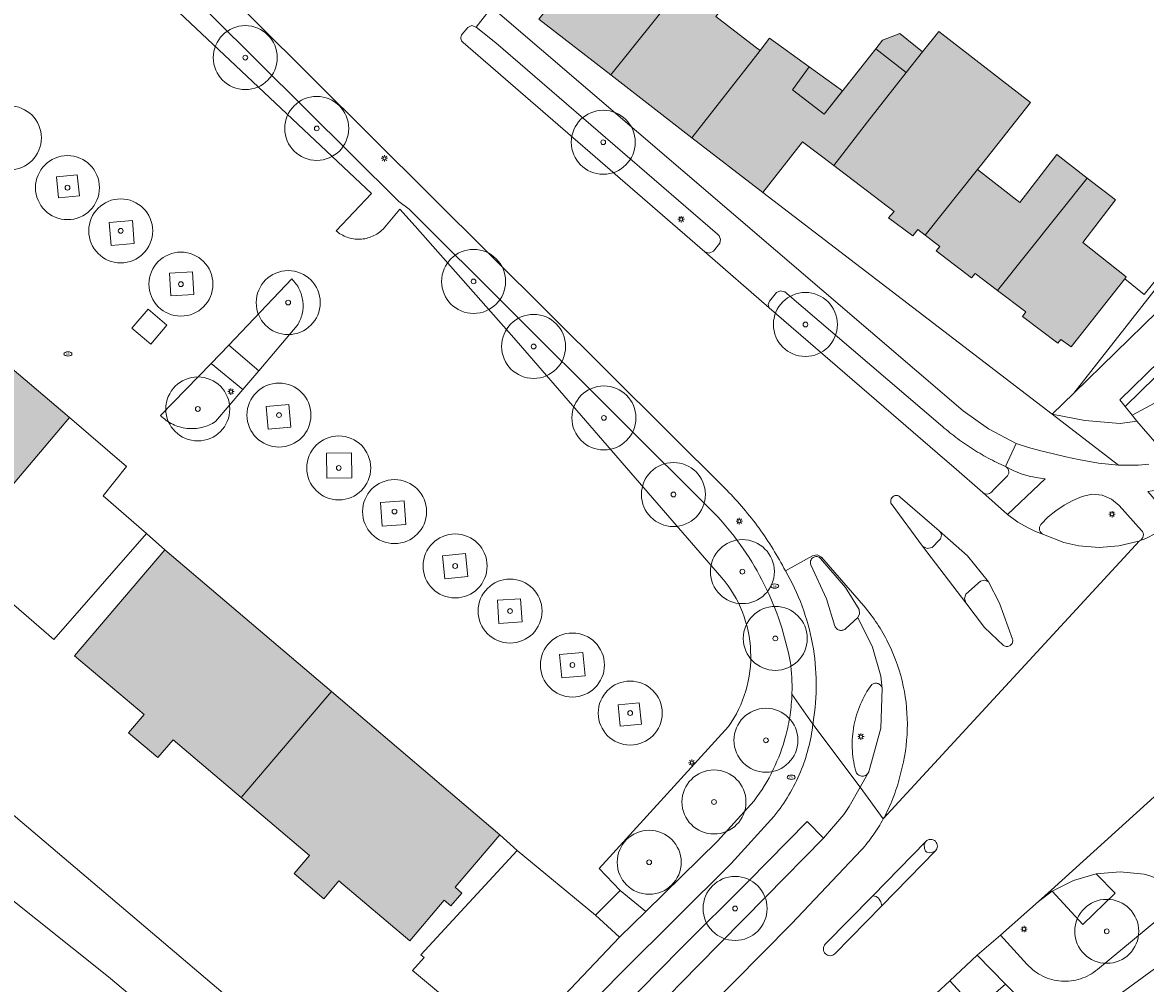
# Model space of a CAD drawing. Header units: metres. Extents: x 187482 to 189800, y 333582 to 335019.
# Tile 165 of 256: x 188946 to 189033, y 333950 to 334025. Entities that reach past the tile are written whole.
import ezdxf
from ezdxf.enums import TextEntityAlignment as Align

# ---------------------------------------------------------------- set-up
doc = ezdxf.new("R2010")
doc.units = ezdxf.units.M
doc.layers.get('0').update_dxf_attribs({"color": 252, "lineweight": 18})
for name, color, linetype, lineweight in [('B-WE-GR-BEPLANTING_CULTUUR_BODEMBEDEKKER-GV', 252, 'Continuous', 18), ('B-WE-GR-BEPLANTING_CULTUUR_HEESTERS-GV', 252, 'Continuous', 18), ('B-WE-GR-BEPLANTING_CULTUUR_VASTE PLANTENVAK-GV', 252, 'Continuous', 18), ('B-WE-GR-BOOM-S', 252, 'Continuous', 18), ('B-WE-GR-GROENVOORZIENING-GV', 252, 'Continuous', 18), ('B-WE-GR-HAAG-G', 252, 'GR-HAAG1-SO', 18), ('B-WE-IE-MEUBILAIR-S', 252, 'Continuous', 18), ('B-WE-IE-TERREINAFSCHEIDING_KUNSTMATIG_MUUR-G', 252, 'IE-TERREINAFSCHEIDING_KUNSTMATIG-SO', 18), ('B-WE-OG-BEBOUWING-GV', 252, 'Continuous', 18), ('B-WE-OG-BEBOUWING_LUIFEL-GV', 252, 'Continuous', 18), ('B-WE-OG-TERREIN_BEGROEID-GV', 252, 'Continuous', 18), ('B-WE-OG-TERREIN_ERF-GV', 252, 'Continuous', 18), ('B-WE-VH-GESLOTENVERHARDING-GV', 252, 'Continuous', 18), ('B-WE-VH-GESLOTENVERHARDING_ASFALT-GV', 252, 'Continuous', 18), ('B-WE-VH-ONVERHARD_ZAND-GV', 252, 'Continuous', 18), ('B-WE-VH-OPENVERHARDING-GV', 252, 'Continuous', 18), ('B-WE-VH-OPENVERHARDING_BETONSTRAATSTEEN-GV', 252, 'Continuous', 18), ('B-WE-VH-OPENVERHARDING_SIERBESTRATING-GV', 252, 'Continuous', 18), ('B-WE-VH-OPENVERHARDING_STRAATBAKSTEEN-GV', 252, 'Continuous', 18), ('B-WE-VH-OPENVERHARDING_TEGEL-GV', 252, 'Continuous', 18)]:
    doc.layers.add(name, color=color, linetype=linetype, lineweight=lineweight)
doc.layers.add('B-WE-OG-BEBOUWING-V', color=7, linetype='Continuous', lineweight=18, true_color=0xf0f0f0)
doc.styles.add('NLCS-ISO', font='NLCS-ISO.ttf')
doc.linetypes.add('GR-HAAG1-SO', pattern='A,6,[176,NLCS.SHX,S=0.125,R=0,X=0,Y=0],-2', length=8)
doc.linetypes.add('IE-TERREINAFSCHEIDING_KUNSTMATIG-SO', pattern='A,4,[82,NLCS.SHX,S=0.75,R=90,X=0,Y=0],4,-2', length=10)

# ---------------------------------------------------------------- blocks, each defined once
blk = doc.blocks.new('SIE-MEUBILAIR_PAAL_LICHTMAST-SO')
for points in [[(-0.62, 0), (-1, 0)], [(-0.71, 0.71), (-0.44, 0.44)], [(0, 1), (0, 0.62)], [(0.44, 0.44), (0.71, 0.71)], [(1, 0), (0.62, 0)], [(-0.71, -0.71), (-0.44, -0.44)], [(0, -0.62), (0, -1)], [(0.44, -0.44), (0.71, -0.71)]]:
    blk.add_lwpolyline(points)
blk.add_circle((0, 0), 0.5)
blk = doc.blocks.new('SIE-MEUBILAIR_PUT_BRANDKRAAN-SO')
blk.add_ellipse((0, 0), major_axis=(1.25, 0), ratio=0.54)
at = {"style": 'NLCS-ISO'}
blk.add_text('bk', height=0.75, dxfattribs=at).set_placement((0.03, 0), align=Align.MIDDLE_CENTER)
blk = doc.blocks.new('SGR-BOOM_GBKN-SO')
at = {"color": 0, "linetype": 'ByBlock', "lineweight": 18}
for radius in [2, 0.15]:
    blk.add_circle((0, 0), radius, dxfattribs=at)

msp = doc.modelspace()

# ---------------------------------------------------------------- hatches: boundary and pattern name
at = {"layer": 'B-WE-OG-BEBOUWING-V'}
h = msp.add_hatch(color=256, dxfattribs=at)
h.dxf.hatch_style = 1
h.paths.add_polyline_path([(188996.14, 334037.869), (188986.043, 334025.086), (188991.672, 334020.733), (188996.963, 334027.365), (188994.226, 334029.476), (189000.573, 334037.711), (188997.741, 334039.896)], flags=17)
h = msp.add_hatch(color=256, dxfattribs=at)
h.dxf.hatch_style = 1
h.paths.add_polyline_path([(188998.008, 334015.832), (189002.803, 334021.95), (189003.329, 334022.637), (189002.948, 334022.931), (188999.866, 334025.308), (189002.493, 334028.577), (189004.159, 334030.651), (189004.554, 334030.346), (189007.328, 334033.949), (189004.01, 334036.51), (188996.963, 334027.365), (188991.672, 334020.733)], flags=17)
h.paths.add_polyline_path([(189007.167, 334021.366), (189005.875, 334019.582), (189008.348, 334017.676), (189009.769, 334019.483)], flags=16)
h = msp.add_hatch(color=256, dxfattribs=at)
h.dxf.hatch_style = 1
h.paths.add_polyline_path([(189014.74, 334020.916), (189016.024, 334022.55), (189014.241, 334023.977), (189012.899, 334023.463), (189012.364, 334022.784)], flags=16)
h.paths.add_polyline_path([(188998.008, 334015.832), (189003.537, 334011.557), (189006.653, 334015.52), (189009.104, 334013.656), (189011.713, 334017.076), (189014.74, 334020.916), (189012.364, 334022.784), (189008.348, 334017.676), (189005.875, 334019.582), (189007.167, 334021.366), (189004.072, 334023.606), (189003.329, 334022.637), (189002.803, 334021.95)], flags=17)
h.paths.add_polyline_path([(189007.167, 334021.366), (189005.875, 334019.582), (189008.348, 334017.676), (189009.769, 334019.483)], flags=16)
h = msp.add_hatch(color=256, dxfattribs=at)
h.dxf.hatch_style = 1
h.paths.add_polyline_path([(189009.104, 334013.656), (189013.815, 334010.074), (189013.353, 334009.562), (189015.26, 334008.158), (189015.656, 334008.656), (189016.232, 334008.214), (189020.305, 334013.338), (189020.643, 334013.776), (189024.463, 334018.586), (189017.282, 334024.142), (189016.024, 334022.55), (189014.74, 334020.916), (189011.713, 334017.076)], flags=17)
h.paths.add_polyline_path([(189014.74, 334020.916), (189016.024, 334022.55), (189014.241, 334023.977), (189012.899, 334023.463), (189012.364, 334022.784)], flags=16)
h.paths.add_polyline_path([(189007.167, 334021.366), (189005.875, 334019.582), (189008.348, 334017.676), (189009.769, 334019.483)], flags=16)
h = msp.add_hatch(color=256, dxfattribs=at)
h.dxf.hatch_style = 1
h.paths.add_polyline_path([(189021.887, 334003.902), (189028.886, 334012.684), (189026.502, 334014.527), (189023.611, 334010.78), (189020.305, 334013.338), (189016.232, 334008.214), (189017.378, 334007.334), (189017.091, 334006.984), (189019.857, 334004.878), (189020.144, 334005.225)], flags=17)
h = msp.add_hatch(color=256, dxfattribs=at)
h.dxf.hatch_style = 1
h.paths.add_polyline_path([(189028.886, 334012.684), (189021.887, 334003.902), (189024.087, 334002.23), (189023.82, 334001.865), (189026.58, 333999.77), (189026.834, 334000.077), (189027.642, 333999.486), (189031.811, 334004.8), (189031.935, 334004.957), (189028.533, 334007.637), (189031.098, 334010.972)], flags=17)
h = msp.add_hatch(color=256, dxfattribs=at)
h.dxf.hatch_style = 1
h.paths.add_polyline_path([(188929.118, 333996.832), (188934.412, 333992.366), (188933.195, 333990.939), (188935.499, 333988.998), (188936.649, 333990.344), (188942.281, 333985.597), (188949.392, 333993.978), (188936.195, 334005.174)], flags=17)
h = msp.add_hatch(color=256, dxfattribs=at)
h.dxf.hatch_style = 1
h.paths.add_polyline_path([(188956.831, 333983.633), (188949.785, 333975.351), (188955.212, 333970.758), (188954.002, 333969.338), (188956.296, 333967.396), (188957.476, 333968.781), (188962.804, 333964.268), (188969.853, 333972.553)], flags=17)
h = msp.add_hatch(color=256, dxfattribs=at)
h.dxf.hatch_style = 1
h.paths.add_polyline_path([(188969.853, 333972.553), (188962.804, 333964.268), (188968.132, 333959.755), (188966.926, 333958.331), (188969.246, 333956.362), (188970.434, 333957.764), (188975.96, 333953.087), (188978.65, 333956.265), (188979.183, 333955.811), (188980.037, 333956.816), (188979.506, 333957.271), (188982.995, 333961.371)], flags=17)

# ---------------------------------------------------------------- linework, layer by layer
at = {"layer": 'B-WE-GR-BEPLANTING_CULTUUR_BODEMBEDEKKER-GV', "flags": 128}
for points in [[(189000, 333986.238), (188975.921, 334010.247), (188975.113, 334010.848), (188953.149, 334032.696), (188949.272, 334036.13), (188948.216, 334034.802), (188972.986, 334011.464), (188970.214, 334008.561)], [(188973.881, 334008.695), (188975.183, 334010.254), (188976.389, 334008.929), (188984.282, 334000), (189000.349, 333981.438)], [(189010.041, 333977.494), (189010.961, 333978.343), (189011.106, 333978.634), (189011.079, 333978.958), (189009.993, 333980.676), (189008.063, 333982.951)], [(189007.305, 333982.452), (189008.517, 333979.809), (189009.176, 333977.671)], [(189011.749, 333966.156), (189011.828, 333966.292), (189012.758, 333969.694), (189012.876, 333972.791)], [(189000.859, 333969.819), (188990.762, 333958.725), (188992.405, 333957.021), (188994.408, 333955.385), (189000, 333960.858), (189002.868, 333964.033)]]:
    msp.add_lwpolyline(points, dxfattribs=at)
at = {"layer": 'B-WE-GR-BEPLANTING_CULTUUR_BODEMBEDEKKER-GV'}
for points in [[(188970.214, 334008.561, 0.094149), (188971.081, 334008.055)], [(188972.074, 334007.903, 0.093962), (188973.053, 334008.127)], [(188973.053, 334008.127, 0.094481), (188973.881, 334008.695)], [(188971.081, 334008.055, 0.094755), (188972.074, 334007.903)], [(189002.018, 333983.707, 0.03493), (189000, 333986.238)], [(189003.661, 333980.918, 0.035289), (189002.018, 333983.707)], [(189007.28, 333982.77, 0.179127), (189007.305, 333982.452)], [(189007.469, 333983.028, 0.181376), (189007.28, 333982.77)], [(189007.78, 333983.1, 0.180089), (189007.469, 333983.028)], [(189008.063, 333982.951, 0.180428), (189007.78, 333983.1)], [(189000.349, 333981.438, -0.082333), (189001.949, 333978.764)], [(189004.897, 333977.926, 0.035453), (189003.661, 333980.918)], [(189001.949, 333978.764, -0.082716), (189002.595, 333975.716)], [(189005.701, 333974.791, 0.035148), (189004.897, 333977.926)], [(189009.176, 333977.671, 0.12176), (189009.326, 333977.459)], [(189009.326, 333977.459, 0.123924), (189009.56, 333977.346)], [(189009.819, 333977.359, 0.13136), (189010.041, 333977.494)], [(189009.56, 333977.346, 0.127287), (189009.819, 333977.359)], [(189002.595, 333975.716, -0.083078), (189002.218, 333972.623)], [(189005.769, 333974.187, 0.010178), (189005.701, 333974.791)], [(189005.811, 333973.581, 0.010081), (189005.769, 333974.187)], [(189005.828, 333972.974, 0.011569), (189005.811, 333973.581)], [(189012.049, 333973.101, 0.0551), (189011.177, 333971.577)], [(189012.289, 333973.204, 0.130218), (189012.049, 333973.101)], [(189012.549, 333973.177, 0.12715), (189012.289, 333973.204)], [(189012.763, 333973.027, 0.125399), (189012.549, 333973.177)], [(189002.218, 333972.623, -0.082966), (189000.859, 333969.819)], [(189005.674, 333970.737, 0.028214), (189005.82, 333972.367)], [(189005.82, 333972.367, 0.009905), (189005.828, 333972.974)], [(189012.876, 333972.791, 0.12307), (189012.763, 333973.027)], [(189011.177, 333971.577, 0.054797), (189010.663, 333969.899)], [(189005.346, 333969.133, 0.027554), (189005.674, 333970.737)], [(189010.663, 333969.899, 0.056026), (189010.531, 333968.149)], [(189004.356, 333966.462, 0.04877), (189005.346, 333969.133)], [(189010.531, 333968.149, 0.055846), (189010.788, 333966.413)], [(189002.868, 333964.033, 0.048711), (189004.356, 333966.462)], [(189010.788, 333966.413, 0.142636), (189010.92, 333966.132)], [(189010.92, 333966.132, 0.145091), (189011.184, 333965.97)], [(189011.494, 333965.979, 0.14752), (189011.749, 333966.156)], [(189011.184, 333965.97, 0.145227), (189011.494, 333965.979)]]:
    msp.add_lwpolyline(points, format="xyb", dxfattribs=at)
at = {"layer": 'B-WE-GR-BEPLANTING_CULTUUR_HEESTERS-GV'}
for points in [[(188980.061, 334023.915, 0.098374), (188979.974, 334023.76)], [(188979.974, 334023.76, 0.096786), (188979.957, 334023.584)], [(188979.957, 334023.584, 0.099665), (188980.012, 334023.415)], [(188980.012, 334023.415, 0.104122), (188980.13, 334023.283)], [(189018.604, 333992.438, -0.019337), (189017.436, 333993.395)], [(189019.842, 333991.574, -0.019102), (189018.604, 333992.438)], [(189021.142, 333990.807, -0.018978), (189019.842, 333991.574)], [(189022.498, 333990.143, -0.018961), (189021.142, 333990.807)], [(189022.678, 333989.979, 0.122099), (189022.498, 333990.143)], [(189022.756, 333989.748, 0.12839), (189022.678, 333989.979)], [(189022.713, 333989.508, 0.12949), (189022.756, 333989.748)], [(189022.559, 333989.319, 0.125545), (189022.713, 333989.508)], [(189020.724, 333988.115, 0.397283), (189021.411, 333988.142)]]:
    msp.add_lwpolyline(points, format="xyb", dxfattribs=at)
at = {"layer": 'B-WE-GR-BEPLANTING_CULTUUR_HEESTERS-GV', "flags": 128}
for points in [[(188981.154, 334024.479), (188980.826, 334024.59), (188980.507, 334024.454), (188980.061, 334023.915)], [(188980.13, 334023.283), (188999.022, 334006.904), (188999.364, 334006.799), (188999.681, 334006.964), (189000.199, 334007.582), (189000.247, 334007.889), (189000.138, 334008.179), (189000, 334008.298), (188982.689, 334023.242), (188981.154, 334024.479)], [(189005.258, 334003.782), (189004.931, 334003.878), (189004.623, 334003.733), (189004.079, 334003.067), (189003.961, 334002.805), (189004.053, 334002.533), (189017.763, 333990.703), (189018.476, 333990.088), (189020.724, 333988.115)], [(189017.436, 333993.395), (189005.258, 334003.782)], [(189035.546, 333995.849), (189032.389, 333994.152), (189032.75, 333993.692), (189034.332, 333991.894)], [(189021.411, 333988.142), (189021.629, 333988.366), (189022.559, 333989.319)]]:
    msp.add_lwpolyline(points, dxfattribs=at)
at = {"layer": 'B-WE-GR-BEPLANTING_CULTUUR_VASTE PLANTENVAK-GV', "flags": 128}
for points in [[(189030.775, 333987.59), (189030.048, 333987.902), (189029.258, 333987.978), (189028.487, 333987.787), (189027.773, 333987.478), (189027.073, 333987.11), (189026.433, 333986.677), (189025.822, 333986.199), (189025.259, 333985.62)], [(189033.133, 333985.155), (189031.383, 333987.087), (189030.775, 333987.59)], [(189025.458, 333984.836), (189027.065, 333984.202), (189028.243, 333983.94), (189029.827, 333983.807), (189031.353, 333983.943), (189032.914, 333984.319), (189032.958, 333984.335)]]:
    msp.add_lwpolyline(points, dxfattribs=at)
at = {"layer": 'B-WE-GR-BEPLANTING_CULTUUR_VASTE PLANTENVAK-GV'}
for points in [[(189025.259, 333985.62, 0.491156), (189025.458, 333984.836)], [(189032.958, 333984.335, 0.520949), (189033.133, 333985.155)]]:
    msp.add_lwpolyline(points, format="xyb", dxfattribs=at)
at = {"layer": 'B-WE-GR-GROENVOORZIENING-GV', "flags": 128}
for points in [[(188966.748, 334004.8), (188961.83, 333999.624), (188964.174, 333997.626), (188967.182, 334001.161)], [(188960.797, 333993.659), (188962.92, 333996.154), (188960.446, 333998.194), (188956.505, 333994.122)]]:
    msp.add_lwpolyline(points, dxfattribs=at)
at = {"layer": 'B-WE-GR-GROENVOORZIENING-GV'}
for points in [[(188967.329, 334004.003, 0.085798), (188966.748, 334004.8)], [(188967.61, 334003.057, 0.085606), (188967.329, 334004.003)], [(188967.559, 334002.072, 0.086326), (188967.61, 334003.057)], [(188967.182, 334001.161, 0.084187), (188967.559, 334002.072)], [(188956.505, 333994.122, 0.086328), (188957.449, 333993.442)], [(188957.449, 333993.442, 0.086489), (188958.568, 333993.121)], [(188959.729, 333993.196, 0.085394), (188960.797, 333993.659)], [(188958.568, 333993.121, 0.085305), (188959.729, 333993.196)]]:
    msp.add_lwpolyline(points, format="xyb", dxfattribs=at)
at = {"layer": 'B-WE-GR-HAAG-G', "ltscale": 0.2, "flags": 128}
for points in [[(188980.507, 334024.454), (188980.061, 334023.915)], [(188981.154, 334024.479), (188982.689, 334023.242), (189000, 334008.298)], [(188980.13, 334023.283), (188999.022, 334006.904)]]:
    msp.add_lwpolyline(points, dxfattribs=at)
at = {"layer": 'B-WE-IE-TERREINAFSCHEIDING_KUNSTMATIG_MUUR-G', "ltscale": 0.2, "flags": 128}
msp.add_lwpolyline([(189036.147, 334007.074), (189033.343, 334003.593), (189031.811, 334004.8)], dxfattribs=at)
at = {"layer": 'B-WE-OG-BEBOUWING-GV', "flags": 128}
for points in [[(188996.14, 334037.869), (188986.043, 334025.086), (188991.672, 334020.733), (188996.963, 334027.365), (188994.226, 334029.476), (189000.573, 334037.711), (188997.741, 334039.896)], [(188998.008, 334015.832), (189002.803, 334021.95), (189003.329, 334022.637), (189002.948, 334022.931), (188999.866, 334025.308), (189002.493, 334028.577), (189004.159, 334030.651), (189004.554, 334030.346), (189007.328, 334033.949), (189004.01, 334036.51), (188996.963, 334027.365), (188991.672, 334020.733)], [(189009.104, 334013.656), (189013.815, 334010.074), (189013.353, 334009.562), (189015.26, 334008.158), (189015.656, 334008.656), (189016.232, 334008.214), (189020.305, 334013.338), (189020.643, 334013.776), (189024.463, 334018.586), (189017.282, 334024.142), (189016.024, 334022.55), (189014.74, 334020.916), (189011.713, 334017.076)], [(189014.74, 334020.916), (189016.024, 334022.55), (189014.241, 334023.977), (189012.899, 334023.463), (189012.364, 334022.784)], [(188998.008, 334015.832), (189003.537, 334011.557), (189006.653, 334015.52), (189009.104, 334013.656), (189011.713, 334017.076), (189014.74, 334020.916), (189012.364, 334022.784), (189008.348, 334017.676), (189005.875, 334019.582), (189007.167, 334021.366), (189004.072, 334023.606), (189003.329, 334022.637), (189002.803, 334021.95)], [(189021.887, 334003.902), (189028.886, 334012.684), (189026.502, 334014.527), (189023.611, 334010.78), (189020.305, 334013.338), (189016.232, 334008.214), (189017.378, 334007.334), (189017.091, 334006.984), (189019.857, 334004.878), (189020.144, 334005.225)], [(189028.886, 334012.684), (189021.887, 334003.902), (189024.087, 334002.23), (189023.82, 334001.865), (189026.58, 333999.77), (189026.834, 334000.077), (189027.642, 333999.486), (189031.811, 334004.8), (189031.935, 334004.957), (189028.533, 334007.637), (189031.098, 334010.972)], [(188929.118, 333996.832), (188934.412, 333992.366), (188933.195, 333990.939), (188935.499, 333988.998), (188936.649, 333990.344), (188942.281, 333985.597), (188949.392, 333993.978), (188936.195, 334005.174)], [(188956.831, 333983.633), (188949.785, 333975.351), (188955.212, 333970.758), (188954.002, 333969.338), (188956.296, 333967.396), (188957.476, 333968.781), (188962.804, 333964.268), (188969.853, 333972.553)], [(188969.853, 333972.553), (188962.804, 333964.268), (188968.132, 333959.755), (188966.926, 333958.331), (188969.246, 333956.362), (188970.434, 333957.764), (188975.96, 333953.087), (188978.65, 333956.265), (188979.183, 333955.811), (188980.037, 333956.816), (188979.506, 333957.271), (188982.995, 333961.371)]]:
    msp.add_lwpolyline(points, close=True, dxfattribs=at)
at = {"layer": 'B-WE-OG-BEBOUWING_LUIFEL-GV', "flags": 128}
msp.add_lwpolyline([(189007.167, 334021.366), (189005.875, 334019.582), (189008.348, 334017.676), (189009.769, 334019.483)], close=True, dxfattribs=at)
at = {"layer": 'B-WE-OG-TERREIN_BEGROEID-GV', "flags": 128}
for points in [[(188990.929, 333946.139), (188992.322, 333944.839), (188993.837, 333946.397), (188998.477, 333951.124), (189003.773, 333956.508), (189008.279, 333961.104), (189007.006, 333962.416), (189002.439, 333957.75), (188997.089, 333952.421), (188992.456, 333947.72)], [(189025.19, 333946.983), (189022.51, 333949.698), (189020.223, 333947.708), (189018.161, 333949.955), (189016.03, 333947.969), (189015.924, 333947.641), (189016.054, 333947.322), (189019.869, 333943.119), (189022.609, 333945.109)]]:
    msp.add_lwpolyline(points, close=True, dxfattribs=at)
for points in [[(189029.585, 333958.313), (189031.057, 333956.812), (189028.538, 333954.347), (189026.151, 333956.953), (189025.068, 333956.15), (189022.113, 333953.524), (189024.203, 333951.228)], [(189029.682, 333950.843), (189036.227, 333956.268), (189035.071, 333957.427), (189034.528, 333957.886), (189033.859, 333958.129), (189033.342, 333958.278), (189031.465, 333958.479), (189029.585, 333958.313)]]:
    msp.add_lwpolyline(points, dxfattribs=at)
at = {"layer": 'B-WE-OG-TERREIN_BEGROEID-GV'}
for points in [[(189024.203, 333951.228, 0.095167), (189025.41, 333950.326)], [(189025.41, 333950.326, 0.09488), (189026.865, 333949.938)], [(189028.361, 333950.119, 0.095364), (189029.682, 333950.843)], [(189026.865, 333949.938, 0.095644), (189028.361, 333950.119)]]:
    msp.add_lwpolyline(points, format="xyb", dxfattribs=at)
at = {"layer": 'B-WE-OG-TERREIN_ERF-GV', "flags": 128}
for points in [[(189085.552, 334037.71), (189082.128, 334034.52), (189073.558, 334029.151), (189073.37, 334029.033), (189060.833, 334021.792), (189055.442, 334019.149), (189053.909, 334018.104), (189052.402, 334016.553), (189050.324, 334013.347), (189044.796, 334007.333), (189040.136, 334002.934), (189031.861, 333994.825), (189032.389, 333994.152), (189035.546, 333995.849), (189055.591, 334011.749), (189065.511, 334018.976), (189072.327, 334023.263), (189075.78, 334025.21), (189079.657, 334027.396), (189084.514, 334031.415), (189086.072, 334033.479), (189087.772, 334037.108), (189086.914, 334038.55)], [(189031.861, 333994.825), (189040.136, 334002.934), (189044.796, 334007.333), (189050.324, 334013.347), (189052.402, 334016.553), (189053.909, 334018.104), (189055.442, 334019.149), (189060.833, 334021.792), (189073.37, 334029.033), (189073.558, 334029.151), (189082.128, 334034.52), (189085.552, 334037.71), (189057.903, 334020.656), (189053.117, 334028.416), (189053.28, 334026.231), (189053.058, 334022.261), (189052.69, 334019.238), (189051.657, 334016.43), (189049.918, 334013.726), (189046.927, 334010.254), (189040.731, 334004.407), (189031.445, 333995.356)], [(188949.392, 333993.978), (188942.281, 333985.597), (188943.502, 333984.512), (188941.713, 333982.212), (188948.161, 333976.63), (188955.39, 333984.899), (188952.019, 333987.86), (188953.836, 333990.131)], [(188992.346, 333953.36), (188990.462, 333955.088), (188984.363, 333960.152), (188976.829, 333952), (188977.086, 333951.769), (188976.19, 333950.764), (188978.22, 333949.067), (188970.479, 333939.997), (188974.505, 333934.528), (188984.534, 333945.162), (188984.22, 333945.474), (188987.244, 333948.623), (188987.57, 333948.32)]]:
    msp.add_lwpolyline(points, close=True, dxfattribs=at)
for points in [[(188999.866, 334025.308), (189002.948, 334022.931), (189003.329, 334022.637), (189004.072, 334023.606), (189007.167, 334021.366), (189005.875, 334019.582), (189008.348, 334017.676), (189012.364, 334022.784), (189012.899, 334023.463), (189014.241, 334023.977), (189016.024, 334022.55), (189017.282, 334024.142), (189024.463, 334018.586), (189020.643, 334013.776), (189020.305, 334013.338), (189023.611, 334010.78), (189026.502, 334014.527), (189028.886, 334012.684), (189031.098, 334010.972), (189028.533, 334007.637), (189031.935, 334004.957), (189031.811, 334004.8), (189033.343, 334003.593), (189036.147, 334007.074)], [(189036.147, 334007.074), (189033.343, 334003.593), (189031.811, 334004.8), (189027.642, 333999.486), (189026.834, 334000.077), (189026.58, 333999.77), (189023.82, 334001.865), (189024.087, 334002.23), (189021.887, 334003.902), (189020.144, 334005.225), (189019.857, 334004.878), (189017.091, 334006.984), (189017.378, 334007.334), (189016.232, 334008.214), (189015.656, 334008.656), (189015.26, 334008.158), (189013.353, 334009.562), (189013.815, 334010.074), (189009.104, 334013.656), (189006.653, 334015.52), (189003.537, 334011.557), (189026.148, 333994.24), (189027.832, 333995.879), (189035.808, 334006.04)], [(189035.808, 334006.04), (189027.832, 333995.879), (189037.611, 334005.4)], [(189037.611, 334005.4), (189027.832, 333995.879), (189026.148, 333994.24), (189028.708, 333993.725), (189031.459, 333993.508), (189032.75, 333993.692), (189032.389, 333994.152), (189031.861, 333994.825), (189031.445, 333995.356), (189040.731, 334004.407)], [(188978.22, 333949.067), (188976.19, 333950.764), (188977.086, 333951.769), (188976.829, 333952), (188984.363, 333960.152), (188982.995, 333961.371), (188979.506, 333957.271), (188980.037, 333956.816), (188979.183, 333955.811), (188978.65, 333956.265), (188975.96, 333953.087), (188970.434, 333957.764), (188969.246, 333956.362), (188966.926, 333958.331), (188968.132, 333959.755), (188962.804, 333964.268), (188957.476, 333968.781), (188956.296, 333967.396), (188954.002, 333969.338), (188955.212, 333970.758), (188949.785, 333975.351), (188956.831, 333983.633), (188955.39, 333984.899), (188948.161, 333976.63), (188941.713, 333982.212)], [(188932.209, 333973.754), (188964.147, 333946.649)], [(188944.045, 333956.969), (188952.428, 333950.262), (188960.628, 333943.368), (188972.845, 333932.768), (188973.637, 333933.608), (188969.725, 333939.226), (188962.86, 333945), (188964.147, 333946.649), (188932.209, 333973.754)], [(188937.834, 333894.052), (188946.443, 333903.551), (188964.015, 333922.899), (188965.338, 333921.613), (188975.571, 333932.849), (188972.845, 333932.768), (188960.628, 333943.368), (188952.428, 333950.262), (188944.045, 333956.969)]]:
    msp.add_lwpolyline(points, dxfattribs=at)
at = {"layer": 'B-WE-VH-GESLOTENVERHARDING-GV', "flags": 128}
msp.add_lwpolyline([(188955.73, 333999.7), (188956.998, 334001.182), (188955.523, 334002.443), (188954.256, 334000.961)], close=True, dxfattribs=at)
at = {"layer": 'B-WE-VH-GESLOTENVERHARDING_ASFALT-GV', "flags": 128}
for points in [[(188968.648, 334035.617), (188910.702, 334079.42), (188905.177, 334072.21), (188929.886, 334053.532), (188932.26, 334051.788), (188949.238, 334038.922), (188954.513, 334034.294), (189000.722, 333988.294)], [(188980.061, 334023.915), (188980.507, 334024.454), (188980.826, 334024.59), (188981.154, 334024.479), (188982.34, 334026.013), (188968.648, 334035.617)], [(189022.498, 333990.143), (189023.322, 333991.946), (189021.175, 333993.081), (189019.195, 333994.489), (188982.638, 334025.804), (188982.34, 334026.013), (188981.154, 334024.479), (188982.689, 334023.242), (189000, 334008.298), (189000.138, 334008.179), (189000.247, 334007.889), (189000.199, 334007.582), (188999.681, 334006.964), (188999.364, 334006.799), (188999.022, 334006.904), (189004.053, 334002.533), (189003.961, 334002.805), (189004.079, 334003.067), (189004.623, 334003.733), (189004.931, 334003.878), (189005.258, 334003.782), (189017.436, 333993.395)], [(189013.172, 333963.017), (189013.146, 333962.966), (189013.119, 333962.914), (189013.093, 333962.863), (189013.066, 333962.812), (189013.038, 333962.761), (189013.011, 333962.71), (189012.984, 333962.659), (189012.956, 333962.608), (189032.958, 333984.335), (189032.914, 333984.319), (189031.353, 333983.943), (189029.827, 333983.807), (189028.243, 333983.94), (189027.065, 333984.202), (189025.458, 333984.836), (189024.836, 333985.071), (189024.263, 333985.362), (189023.462, 333985.798), (189022.656, 333986.394), (189020.724, 333988.115), (189018.476, 333990.088), (189017.763, 333990.703), (189004.053, 334002.533), (188999.022, 334006.904), (188980.13, 334023.283)], [(189080.797, 334020.008), (189079.836, 334019.64), (189078.932, 334019.239), (189078.034, 334018.798), (189077.151, 334018.326), (189076.295, 334017.806), (189075.458, 334017.256), (189073.837, 334016.103), (189072.233, 334014.897), (189070.651, 334013.681), (189068.371, 334011.898), (189065.409, 334009.548), (189063.187, 334007.802), (189053.18, 333999.857), (189046.36, 333994.401), (189038.672, 333988.241), (189035.667, 333985.818), (189035.042, 333985.411), (189034.281, 333984.939), (189033.456, 333984.519), (189032.958, 333984.335), (189012.956, 333962.608)], [(189022.349, 333976.159), (189020.868, 333977.568), (189019.4, 333979.479), (189016.031, 333983.926), (189013.638, 333987.144)], [(189014.275, 333987.753), (189017.332, 333985.121), (189019.539, 333983.156), (189021.173, 333981.144), (189022.043, 333979.476), (189023.051, 333976.663)], [(189005.305, 333981.994), (189007.42, 333983.161), (189007.801, 333983.25), (189008.14, 333983.053), (189011.586, 333979.067)], [(189011.253, 333960.183), (189005.783, 333954.411), (188985.507, 333933.882), (188976.22, 333924.478), (188982.417, 333917.51), (188982.705, 333917.811), (188997.356, 333931.09), (189003.832, 333936.955), (189010.542, 333943.036), (189016.03, 333947.969), (189018.161, 333949.955), (189020.287, 333951.95), (189022.113, 333953.524), (189025.068, 333956.15), (189026.062, 333957.05), (189042.446, 333971.879), (189044.122, 333973.418), (189045.664, 333974.804), (189047.559, 333976.523)], [(189008.426, 333952.82), (189012.13, 333956.609), (189016.281, 333960.855)], [(189017.024, 333960.111), (189012.839, 333955.824)], [(189012.839, 333955.824), (189009.183, 333952.078)]]:
    msp.add_lwpolyline(points, dxfattribs=at)
at = {"layer": 'B-WE-VH-GESLOTENVERHARDING_ASFALT-GV'}
for points in [[(188979.974, 334023.76, -0.098374), (188980.061, 334023.915)], [(188979.957, 334023.584, -0.096786), (188979.974, 334023.76)], [(188980.012, 334023.415, -0.099665), (188979.957, 334023.584)], [(188980.13, 334023.283, -0.104122), (188980.012, 334023.415)], [(189017.436, 333993.395, 0.019337), (189018.604, 333992.438)], [(189018.604, 333992.438, 0.019102), (189019.842, 333991.574)], [(189019.842, 333991.574, 0.018978), (189021.142, 333990.807)], [(189021.142, 333990.807, 0.018961), (189022.498, 333990.143)], [(189000.722, 333988.294, -0.018824), (189002.045, 333986.855)], [(189013.638, 333987.144, -0.192607), (189013.532, 333987.453)], [(189013.532, 333987.453, -0.194036), (189013.668, 333987.751)], [(189013.668, 333987.751, -0.191016), (189013.971, 333987.873)], [(189013.971, 333987.873, -0.192033), (189014.275, 333987.753)], [(189002.045, 333986.855, -0.018619), (189003.254, 333985.319)], [(189003.254, 333985.319, -0.019157), (189004.343, 333983.696)], [(189004.343, 333983.696, -0.01878), (189005.305, 333981.994)], [(189011.586, 333979.067, -0.059814), (189013.417, 333976.203)], [(189023.051, 333976.663, -0.152597), (189023.039, 333976.388)], [(189013.417, 333976.203, -0.059721), (189014.519, 333972.987)], [(189022.613, 333976.083, -0.152004), (189022.349, 333976.159)], [(189022.873, 333976.169, -0.152438), (189022.613, 333976.083)], [(189023.039, 333976.388, -0.153556), (189022.873, 333976.169)], [(189014.519, 333972.987, -0.059939), (189014.828, 333969.601)], [(189014.828, 333969.601, -0.059788), (189014.327, 333966.239)], [(189014.327, 333966.239, -0.014423), (189014.115, 333965.408)], [(189014.115, 333965.408, -0.014748), (189013.851, 333964.592)], [(189013.851, 333964.592, -0.016662), (189013.536, 333963.794)], [(189013.536, 333963.794, -0.016126), (189013.172, 333963.017)], [(189012.956, 333962.608, -0.012022), (189012.58, 333961.968)], [(189012.58, 333961.968, -0.012702), (189012.17, 333961.349)], [(189011.727, 333960.754, -0.01432), (189011.253, 333960.183)], [(189012.17, 333961.349, -0.013757), (189011.727, 333960.754)], [(189016.281, 333960.855, -0.19844), (189016.654, 333961.011)], [(189016.654, 333961.011, -0.198815), (189017.027, 333960.857)], [(189017.027, 333960.857, -0.199303), (189017.181, 333960.483)], [(189017.181, 333960.483, -0.200024), (189017.024, 333960.111)], [(189008.274, 333952.444, -0.196887), (189008.426, 333952.82)], [(189008.433, 333952.07, -0.200645), (189008.274, 333952.444)], [(189008.81, 333951.919, -0.199819), (189008.433, 333952.07)], [(189009.183, 333952.078, -0.200135), (189008.81, 333951.919)]]:
    msp.add_lwpolyline(points, format="xyb", dxfattribs=at)
at = {"layer": 'B-WE-VH-ONVERHARD_ZAND-GV', "flags": 128}
for points in [[(188950.16, 334011.297), (188949.998, 334012.933), (188948.362, 334012.771), (188948.524, 334011.135)], [(188952.495, 334009.218), (188952.643, 334007.412), (188954.449, 334007.56), (188954.301, 334009.366)], [(188958.991, 334005.363), (188957.2, 334005.262), (188957.301, 334003.471), (188959.092, 334003.572)], [(188966.529, 333994.986), (188964.748, 333994.831), (188964.903, 333993.05), (188966.684, 333993.205)], [(188971.417, 333991.207), (188969.458, 333991.183), (188969.482, 333989.224), (188971.441, 333989.248)], [(188973.674, 333987.336), (188973.799, 333985.487), (188975.648, 333985.612), (188975.523, 333987.461)], [(188978.529, 333983.156), (188978.712, 333981.368), (188980.5, 333981.551), (188980.317, 333983.339)], [(188984.622, 333979.804), (188982.817, 333979.69), (188982.931, 333977.885), (188984.736, 333977.999)], [(188989.491, 333975.617), (188987.67, 333975.451), (188987.836, 333973.63), (188989.657, 333973.796)], [(188993.897, 333971.672), (188992.237, 333971.511), (188992.398, 333969.851), (188994.058, 333970.012)]]:
    msp.add_lwpolyline(points, close=True, dxfattribs=at)
at = {"layer": 'B-WE-VH-OPENVERHARDING-GV', "flags": 128}
msp.add_lwpolyline([(189042.446, 333971.879), (189026.062, 333957.05), (189025.068, 333956.15), (189026.151, 333956.953), (189027.803, 333957.798), (189029.585, 333958.313), (189031.465, 333958.479), (189033.342, 333958.278), (189033.859, 333958.129), (189034.528, 333957.886), (189035.071, 333957.427), (189036.227, 333956.268), (189038.981, 333953.522)], dxfattribs=at)
msp.add_lwpolyline([(188992.346, 333953.36), (188994.408, 333955.385), (188992.405, 333957.021), (188990.462, 333955.088)], close=True, dxfattribs=at)
at = {"layer": 'B-WE-VH-OPENVERHARDING_BETONSTRAATSTEEN-GV', "flags": 128}
for points in [[(188931.401, 334034.58), (188918.663, 334020.059), (188922.263, 334016.994), (188923.216, 334016.185), (188936.195, 334005.174), (188949.392, 333993.978), (188953.836, 333990.131), (188952.019, 333987.86), (188955.39, 333984.899), (188956.831, 333983.633), (188969.853, 333972.553), (188982.995, 333961.371), (188984.363, 333960.152), (188990.462, 333955.088), (188992.405, 333957.021), (188990.762, 333958.725), (189000.859, 333969.819)], [(188970.214, 334008.561), (188972.986, 334011.464), (188948.216, 334034.802)], [(189000.349, 333981.438), (188984.282, 334000), (188976.389, 334008.929), (188975.183, 334010.254), (188973.881, 334008.695)], [(188961.83, 333999.624), (188966.748, 334004.8)], [(188967.182, 334001.161), (188964.174, 333997.626), (188962.92, 333996.154), (188960.797, 333993.659)], [(188956.505, 333994.122), (188960.446, 333998.194), (188961.83, 333999.624)], [(189033.686, 333990.331), (189032.886, 333990.26), (189031.334, 333990.252), (189029.759, 333990.405), (189028.196, 333990.682), (189027.211, 333990.91), (189026.242, 333991.129), (189025.253, 333991.37), (189024.309, 333991.632), (189023.322, 333991.946), (189022.498, 333990.143), (189023.096, 333989.833), (189023.715, 333989.58), (189024.361, 333989.381), (189025.042, 333989.245), (189025.611, 333989.168), (189022.656, 333986.394), (189023.462, 333985.798), (189024.263, 333985.362), (189024.836, 333985.071), (189025.458, 333984.836)], [(189032.958, 333984.335), (189033.456, 333984.519), (189034.281, 333984.939), (189035.042, 333985.411), (189035.667, 333985.818), (189033.611, 333988.19), (189034.3, 333988.284), (189035.184, 333988.45), (189036.05, 333988.7), (189036.894, 333989.034), (189037.757, 333989.53)], [(189025.259, 333985.62), (189025.822, 333986.199), (189026.433, 333986.677), (189027.073, 333987.11), (189027.773, 333987.478), (189028.487, 333987.787), (189029.258, 333987.978), (189030.048, 333987.902), (189030.775, 333987.59), (189031.383, 333987.087), (189033.133, 333985.155)], [(189017.358, 333984.402), (189016.768, 333983.809), (189016.377, 333983.724), (189016.031, 333983.926), (189019.4, 333979.479), (189019.3, 333979.819), (189019.398, 333980.16), (189020.54, 333981.189), (189020.864, 333981.274), (189021.173, 333981.144), (189019.539, 333983.156), (189017.332, 333985.121)], [(189011.586, 333979.067), (189008.14, 333983.053), (189008.063, 333982.951), (189009.993, 333980.676), (189011.079, 333978.958), (189011.106, 333978.634), (189010.961, 333978.343)], [(189010.961, 333978.343), (189012.117, 333976.018), (189012.772, 333973.77), (189012.876, 333972.791), (189012.758, 333969.694), (189011.828, 333966.292), (189011.749, 333966.156), (189011.153, 333965.095), (189012.956, 333962.608), (189012.984, 333962.659), (189013.011, 333962.71), (189013.038, 333962.761), (189013.066, 333962.812), (189013.093, 333962.863), (189013.119, 333962.914), (189013.146, 333962.966), (189013.172, 333963.017)], [(189012.839, 333955.824), (189012.768, 333956.137), (189012.579, 333956.424), (189012.404, 333956.538), (189012.13, 333956.609), (189008.426, 333952.82)], [(189009.183, 333952.078), (189012.839, 333955.824)]]:
    msp.add_lwpolyline(points, dxfattribs=at)
for points in [[(188948.362, 334012.771), (188949.998, 334012.933), (188950.16, 334011.297), (188948.524, 334011.135)], [(188954.449, 334007.56), (188952.643, 334007.412), (188952.495, 334009.218), (188954.301, 334009.366)], [(188957.301, 334003.471), (188957.2, 334005.262), (188958.991, 334005.363), (188959.092, 334003.572)], [(188955.73, 333999.7), (188954.256, 334000.961), (188955.523, 334002.443), (188956.998, 334001.182)], [(188964.903, 333993.05), (188964.748, 333994.831), (188966.529, 333994.986), (188966.684, 333993.205)], [(188969.482, 333989.224), (188969.458, 333991.183), (188971.417, 333991.207), (188971.441, 333989.248)], [(188975.648, 333985.612), (188973.799, 333985.487), (188973.674, 333987.336), (188975.523, 333987.461)], [(188980.5, 333981.551), (188978.712, 333981.368), (188978.529, 333983.156), (188980.317, 333983.339)], [(188982.931, 333977.885), (188982.817, 333979.69), (188984.622, 333979.804), (188984.736, 333977.999)], [(188987.836, 333973.63), (188987.67, 333975.451), (188989.491, 333975.617), (188989.657, 333973.796)], [(188992.398, 333969.851), (188992.237, 333971.511), (188993.897, 333971.672), (188994.058, 333970.012)], [(189017.024, 333960.111), (189016.915, 333960.04), (189016.598, 333959.965), (189016.352, 333960.021), (189016.251, 333960.093), (189016.177, 333960.309), (189016.16, 333960.612), (189016.281, 333960.855), (189012.13, 333956.609), (189012.404, 333956.538), (189012.579, 333956.424), (189012.768, 333956.137), (189012.839, 333955.824)]]:
    msp.add_lwpolyline(points, close=True, dxfattribs=at)
at = {"layer": 'B-WE-VH-OPENVERHARDING_BETONSTRAATSTEEN-GV'}
for points in [[(188971.081, 334008.055, -0.094149), (188970.214, 334008.561)], [(188973.053, 334008.127, -0.093962), (188972.074, 334007.903)], [(188973.881, 334008.695, -0.094481), (188973.053, 334008.127)], [(188972.074, 334007.903, -0.094755), (188971.081, 334008.055)], [(188966.748, 334004.8, -0.085798), (188967.329, 334004.003)], [(188967.329, 334004.003, -0.085606), (188967.61, 334003.057)], [(188967.61, 334003.057, -0.086326), (188967.559, 334002.072)], [(188967.559, 334002.072, -0.084187), (188967.182, 334001.161)], [(188957.449, 333993.442, -0.086328), (188956.505, 333994.122)], [(188958.568, 333993.121, -0.086489), (188957.449, 333993.442)], [(188960.797, 333993.659, -0.085394), (188959.729, 333993.196)], [(188959.729, 333993.196, -0.085305), (188958.568, 333993.121)], [(189025.458, 333984.836, -0.491156), (189025.259, 333985.62)], [(189017.332, 333985.121, -0.093461), (189017.449, 333984.96)], [(189017.463, 333984.571, -0.101753), (189017.358, 333984.402)], [(189017.449, 333984.96, -0.1039), (189017.495, 333984.767)], [(189017.495, 333984.767, -0.102638), (189017.463, 333984.571)], [(189033.133, 333985.155, -0.520949), (189032.958, 333984.335)], [(189001.949, 333978.764, 0.082333), (189000.349, 333981.438)], [(189002.595, 333975.716, 0.082716), (189001.949, 333978.764)], [(189013.417, 333976.203, 0.059814), (189011.586, 333979.067)], [(189002.218, 333972.623, 0.083078), (189002.595, 333975.716)], [(189014.519, 333972.987, 0.059721), (189013.417, 333976.203)], [(189000.859, 333969.819, 0.082966), (189002.218, 333972.623)], [(189014.828, 333969.601, 0.059939), (189014.519, 333972.987)], [(189014.327, 333966.239, 0.059788), (189014.828, 333969.601)], [(189014.115, 333965.408, 0.014423), (189014.327, 333966.239)], [(189013.851, 333964.592, 0.014748), (189014.115, 333965.408)], [(189013.536, 333963.794, 0.016662), (189013.851, 333964.592)], [(189013.172, 333963.017, 0.016126), (189013.536, 333963.794)], [(189008.426, 333952.82, 0.196887), (189008.274, 333952.444)], [(189008.274, 333952.444, 0.200645), (189008.433, 333952.07)], [(189008.433, 333952.07, 0.199819), (189008.81, 333951.919)], [(189008.81, 333951.919, 0.200135), (189009.183, 333952.078)]]:
    msp.add_lwpolyline(points, format="xyb", dxfattribs=at)
at = {"layer": 'B-WE-VH-OPENVERHARDING_SIERBESTRATING-GV'}
for points in [[(189013.532, 333987.453, 0.192607), (189013.638, 333987.144)], [(189013.668, 333987.751, 0.194036), (189013.532, 333987.453)], [(189013.971, 333987.873, 0.191016), (189013.668, 333987.751)], [(189014.275, 333987.753, 0.192033), (189013.971, 333987.873)], [(189017.449, 333984.96, 0.093461), (189017.332, 333985.121)], [(189017.358, 333984.402, 0.101753), (189017.463, 333984.571)], [(189017.495, 333984.767, 0.1039), (189017.449, 333984.96)], [(189017.463, 333984.571, 0.102638), (189017.495, 333984.767)], [(189023.039, 333976.388, 0.152597), (189023.051, 333976.663)], [(189022.349, 333976.159, 0.152004), (189022.613, 333976.083)], [(189022.613, 333976.083, 0.152438), (189022.873, 333976.169)], [(189022.873, 333976.169, 0.153556), (189023.039, 333976.388)], [(189016.654, 333961.011, 0.19844), (189016.281, 333960.855)], [(189017.027, 333960.857, 0.198815), (189016.654, 333961.011)], [(189017.181, 333960.483, 0.199303), (189017.027, 333960.857)], [(189017.024, 333960.111, 0.200024), (189017.181, 333960.483)]]:
    msp.add_lwpolyline(points, format="xyb", dxfattribs=at)
at = {"layer": 'B-WE-VH-OPENVERHARDING_SIERBESTRATING-GV', "flags": 128}
for points in [[(189013.638, 333987.144), (189016.031, 333983.926), (189016.377, 333983.724), (189016.768, 333983.809), (189017.358, 333984.402)], [(189017.332, 333985.121), (189014.275, 333987.753)], [(189023.051, 333976.663), (189022.043, 333979.476), (189021.173, 333981.144), (189020.864, 333981.274), (189020.54, 333981.189), (189019.398, 333980.16), (189019.3, 333979.819), (189019.4, 333979.479)], [(189019.4, 333979.479), (189020.868, 333977.568), (189022.349, 333976.159)], [(189016.281, 333960.855), (189016.16, 333960.612), (189016.177, 333960.309), (189016.251, 333960.093), (189016.352, 333960.021), (189016.598, 333959.965), (189016.915, 333960.04), (189017.024, 333960.111)]]:
    msp.add_lwpolyline(points, dxfattribs=at)
at = {"layer": 'B-WE-VH-OPENVERHARDING_STRAATBAKSTEEN-GV', "flags": 128}
for points in [[(189012.956, 333962.608), (189011.153, 333965.095), (189010.299, 333963.574), (189009.872, 333962.949), (189008.279, 333961.104), (189003.773, 333956.508), (188998.477, 333951.124), (188993.837, 333946.397), (188992.322, 333944.839), (188987.886, 333940.269), (188982.968, 333935.231), (188982.828, 333935.088), (188980.094, 333932.288)], [(188980.094, 333932.288), (188985.507, 333933.882), (189005.783, 333954.411), (189011.253, 333960.183)]]:
    msp.add_lwpolyline(points, dxfattribs=at)
at = {"layer": 'B-WE-VH-OPENVERHARDING_STRAATBAKSTEEN-GV'}
for points in [[(189012.58, 333961.968, 0.012022), (189012.956, 333962.608)], [(189012.17, 333961.349, 0.012702), (189012.58, 333961.968)], [(189011.253, 333960.183, 0.01432), (189011.727, 333960.754)], [(189011.727, 333960.754, 0.013757), (189012.17, 333961.349)]]:
    msp.add_lwpolyline(points, format="xyb", dxfattribs=at)
at = {"layer": 'B-WE-VH-OPENVERHARDING_TEGEL-GV', "flags": 128}
for points in [[(189000.722, 333988.294), (188954.513, 334034.294), (188949.238, 334038.922), (188932.26, 334051.788), (188929.886, 334053.532), (188905.177, 334072.21), (188904.073, 334070.792), (188919.613, 334059.039), (188921.931, 334057.274), (188924.036, 334055.708), (188926.642, 334053.316), (188927.029, 334053.132), (188935.082, 334047.052), (188948.695, 334036.631), (188949.272, 334036.13), (188953.149, 334032.696), (188975.113, 334010.848), (188975.921, 334010.247), (189000, 333986.238)], [(188982.638, 334025.804), (189019.195, 333994.489), (189021.175, 333993.081), (189023.322, 333991.946), (189024.309, 333991.632), (189025.253, 333991.37), (189026.242, 333991.129), (189027.211, 333990.91), (189028.196, 333990.682), (189029.759, 333990.405), (189031.334, 333990.252), (189026.148, 333994.24), (189003.537, 334011.557), (188998.008, 334015.832), (188991.672, 334020.733), (188986.043, 334025.086)], [(189034.332, 333991.894), (189032.75, 333993.692), (189031.459, 333993.508), (189028.708, 333993.725), (189026.148, 333994.24), (189031.334, 333990.252), (189032.886, 333990.26), (189033.686, 333990.331)], [(189025.611, 333989.168), (189025.042, 333989.245), (189024.361, 333989.381), (189023.715, 333989.58), (189023.096, 333989.833), (189022.498, 333990.143)], [(189020.724, 333988.115), (189022.656, 333986.394), (189025.611, 333989.168)], [(189022.559, 333989.319), (189021.629, 333988.366), (189021.411, 333988.142)], [(189008.063, 333982.951), (189008.14, 333983.053), (189007.801, 333983.25), (189007.42, 333983.161), (189005.305, 333981.994)], [(189009.176, 333977.671), (189008.517, 333979.809), (189007.305, 333982.452)], [(189012.876, 333972.791), (189012.772, 333973.77), (189012.117, 333976.018), (189010.961, 333978.343), (189010.041, 333977.494)], [(189007.46, 333970.008), (189005.82, 333972.367)], [(189005.82, 333972.367), (189007.46, 333970.008), (189007.462, 333970.027), (189007.465, 333970.047), (189007.467, 333970.067), (189007.469, 333970.087), (189007.471, 333970.107), (189007.474, 333970.126), (189007.476, 333970.146), (189007.478, 333970.166)], [(189004.438, 333962.829), (189001.06, 333959.114), (188992.553, 333950.666), (188991.008, 333949.072), (188992.456, 333947.72), (188997.089, 333952.421), (189002.439, 333957.75), (189007.006, 333962.416), (189008.279, 333961.104), (189009.872, 333962.949), (189010.299, 333963.574), (189011.153, 333965.095), (189007.46, 333970.008)], [(189007.478, 333970.166), (189007.476, 333970.146), (189007.474, 333970.126), (189007.471, 333970.107), (189007.469, 333970.087), (189007.467, 333970.067), (189007.465, 333970.047), (189007.462, 333970.027), (189007.46, 333970.008), (189011.153, 333965.095), (189011.749, 333966.156)], [(189002.868, 333964.033), (189000, 333960.858), (188994.408, 333955.385), (188992.346, 333953.36), (188987.57, 333948.32), (188987.244, 333948.623), (188984.22, 333945.474), (188984.534, 333945.162), (188974.505, 333934.528), (188973.637, 333933.608), (188972.845, 333932.768), (188975.571, 333932.849), (188984.82, 333942.684), (188991.008, 333949.072), (188992.553, 333950.666), (189001.06, 333959.114), (189004.438, 333962.829)], [(189038.962, 333953.503), (189038.981, 333953.522), (189036.227, 333956.268), (189029.682, 333950.843)], [(188980.085, 333910.549), (188980.111, 333910.42), (188984.496, 333914.137), (188993.698, 333921.393), (189037.311, 333953.199)], [(189037.311, 333953.199), (188993.698, 333921.393), (188984.496, 333914.137), (188980.111, 333910.42), (188980.327, 333909.334), (188980.656, 333908.447), (188983.501, 333910.815), (188985.633, 333912.548), (188985.822, 333912.769), (188994.703, 333919.703), (188994.84, 333919.772), (189000.87, 333924.25), (189001.836, 333924.625), (189017.603, 333936.292), (189034.417, 333948.552)], [(189024.203, 333951.228), (189022.113, 333953.524), (189020.287, 333951.95), (189022.51, 333949.698), (189025.19, 333946.983), (189022.609, 333945.109), (189019.869, 333943.119), (189015.153, 333939.673), (189005.687, 333932.808), (189000.818, 333928.965), (188995.627, 333925.462), (188987.916, 333919.617), (188982.937, 333915.581)]]:
    msp.add_lwpolyline(points, dxfattribs=at)
for points in [[(188962.92, 333996.154), (188964.174, 333997.626), (188961.83, 333999.624), (188960.446, 333998.194)], [(189026.151, 333956.953), (189028.538, 333954.347), (189031.057, 333956.812), (189029.585, 333958.313), (189027.803, 333957.798)], [(189020.223, 333947.708), (189022.51, 333949.698), (189020.287, 333951.95), (189018.161, 333949.955)]]:
    msp.add_lwpolyline(points, close=True, dxfattribs=at)
at = {"layer": 'B-WE-VH-OPENVERHARDING_TEGEL-GV'}
for points in [[(189022.498, 333990.143, -0.122099), (189022.678, 333989.979)], [(189022.678, 333989.979, -0.12839), (189022.756, 333989.748)], [(189022.756, 333989.748, -0.12949), (189022.713, 333989.508)], [(189022.713, 333989.508, -0.125545), (189022.559, 333989.319)], [(189002.045, 333986.855, 0.018824), (189000.722, 333988.294)], [(189021.411, 333988.142, -0.397283), (189020.724, 333988.115)], [(189000, 333986.238, -0.03493), (189002.018, 333983.707)], [(189003.254, 333985.319, 0.018619), (189002.045, 333986.855)], [(189004.343, 333983.696, 0.019157), (189003.254, 333985.319)], [(189002.018, 333983.707, -0.035289), (189003.661, 333980.918)], [(189005.305, 333981.994, 0.01878), (189004.343, 333983.696)], [(189007.305, 333982.452, -0.179127), (189007.28, 333982.77)], [(189007.28, 333982.77, -0.181376), (189007.469, 333983.028)], [(189007.469, 333983.028, -0.180089), (189007.78, 333983.1)], [(189007.78, 333983.1, -0.180428), (189008.063, 333982.951)], [(189005.305, 333981.994, -0.042928), (189006.614, 333979.224)], [(189006.614, 333979.224, 0.042928), (189005.305, 333981.994)], [(189003.661, 333980.918, -0.035453), (189004.897, 333977.926)], [(189006.614, 333979.224, -0.043402), (189007.426, 333976.27)], [(189007.426, 333976.27, 0.043402), (189006.614, 333979.224)], [(189004.897, 333977.926, -0.035148), (189005.701, 333974.791)], [(189009.326, 333977.459, -0.12176), (189009.176, 333977.671)], [(189009.56, 333977.346, -0.123924), (189009.326, 333977.459)], [(189010.041, 333977.494, -0.13136), (189009.819, 333977.359)], [(189009.819, 333977.359, -0.127287), (189009.56, 333977.346)], [(189007.426, 333976.27, -0.043585), (189007.717, 333973.22)], [(189007.717, 333973.22, 0.043585), (189007.426, 333976.27)], [(189005.701, 333974.791, -0.010178), (189005.769, 333974.187)], [(189005.769, 333974.187, -0.010081), (189005.811, 333973.581)], [(189005.811, 333973.581, -0.011569), (189005.828, 333972.974)], [(189007.717, 333973.22, -0.043539), (189007.478, 333970.166)], [(189007.478, 333970.166, 0.043539), (189007.717, 333973.22)], [(189011.177, 333971.577, -0.0551), (189012.049, 333973.101)], [(189012.049, 333973.101, -0.130218), (189012.289, 333973.204)], [(189012.289, 333973.204, -0.12715), (189012.549, 333973.177)], [(189012.549, 333973.177, -0.125399), (189012.763, 333973.027)], [(189005.82, 333972.367, -0.028214), (189005.674, 333970.737)], [(189005.828, 333972.974, -0.009905), (189005.82, 333972.367)], [(189012.763, 333973.027, -0.12307), (189012.876, 333972.791)], [(189010.663, 333969.899, -0.054797), (189011.177, 333971.577)], [(189005.674, 333970.737, -0.027554), (189005.346, 333969.133)], [(189007.099, 333968.11, 0.034211), (189007.46, 333970.008)], [(189007.46, 333970.008, -0.034211), (189007.099, 333968.11)], [(189010.531, 333968.149, -0.056026), (189010.663, 333969.899)], [(189005.346, 333969.133, -0.04877), (189004.356, 333966.462)], [(189006.483, 333966.28, 0.033736), (189007.099, 333968.11)], [(189007.099, 333968.11, -0.033736), (189006.483, 333966.28)], [(189010.788, 333966.413, -0.055846), (189010.531, 333968.149)], [(189004.356, 333966.462, -0.048711), (189002.868, 333964.033)], [(189005.583, 333964.482, 0.035587), (189006.483, 333966.28)], [(189006.483, 333966.28, -0.035587), (189005.583, 333964.482)], [(189010.92, 333966.132, -0.142636), (189010.788, 333966.413)], [(189011.184, 333965.97, -0.145091), (189010.92, 333966.132)], [(189011.749, 333966.156, -0.14752), (189011.494, 333965.979)], [(189011.494, 333965.979, -0.145227), (189011.184, 333965.97)], [(189004.438, 333962.829, 0.03573), (189005.583, 333964.482)], [(189005.583, 333964.482, -0.03573), (189004.438, 333962.829)], [(189025.41, 333950.326, -0.095167), (189024.203, 333951.228)], [(189026.865, 333949.938, -0.09488), (189025.41, 333950.326)], [(189029.682, 333950.843, -0.095364), (189028.361, 333950.119)], [(189028.361, 333950.119, -0.095644), (189026.865, 333949.938)]]:
    msp.add_lwpolyline(points, format="xyb", dxfattribs=at)

# ---------------------------------------------------------------- block references
at = {"layer": 'B-WE-GR-BOOM-S', "xscale": 1.25, "yscale": 1.25, "zscale": 1.25}
for p in [(188963.118, 334022.09), (188968.7, 334016.557), (188944.69, 334015.82), (188991.08, 334015.48), (188949.23, 334011.93), (188953.386, 334008.554), (188958.09, 334004.39), (188980.951, 334004.602), (188966.47, 334002.95), (189006.873, 334001.239), (188985.64, 333999.522), (188959.41, 333994.64), (188965.75, 333994.16), (188991.13, 333993.94), (188970.42, 333990.03), (188996.562, 333987.954), (188974.776, 333986.62), (188979.51, 333982.37), (189001.947, 333981.927), (188983.8, 333978.848), (189004.52, 333976.71), (188988.674, 333974.633), (188993.186, 333970.878), (189003.79, 333968.75), (188999.73, 333963.93), (188994.668, 333959.22), (189001.38, 333955.61), (189030.413, 333953.824)]:
    msp.add_blockref('SGR-BOOM_GBKN-SO', p, dxfattribs=at)
at = {"layer": 'B-WE-IE-MEUBILAIR-S', "xscale": 0.25, "yscale": 0.25, "zscale": 0.25}
for name, p in [('SIE-MEUBILAIR_PAAL_LICHTMAST-SO', (188973.99, 334014.224)), ('SIE-MEUBILAIR_PAAL_LICHTMAST-SO', (188997.168, 334009.463)), ('SIE-MEUBILAIR_PUT_BRANDKRAAN-SO', (188949.269, 333998.934)), ('SIE-MEUBILAIR_PAAL_LICHTMAST-SO', (188962, 333996)), ('SIE-MEUBILAIR_PAAL_LICHTMAST-SO', (189030.825, 333986.412)), ('SIE-MEUBILAIR_PAAL_LICHTMAST-SO', (189001.707, 333985.87)), ('SIE-MEUBILAIR_PUT_BRANDKRAAN-SO', (189004.473, 333980.804)), ('SIE-MEUBILAIR_PAAL_LICHTMAST-SO', (189011.206, 333969.041)), ('SIE-MEUBILAIR_PAAL_LICHTMAST-SO', (188998, 333967)), ('SIE-MEUBILAIR_PUT_BRANDKRAAN-SO', (189005.767, 333965.868)), ('SIE-MEUBILAIR_PAAL_LICHTMAST-SO', (189023.95, 333954))]:
    msp.add_blockref(name, p, dxfattribs=at)

doc.saveas('drawing.dxf')
